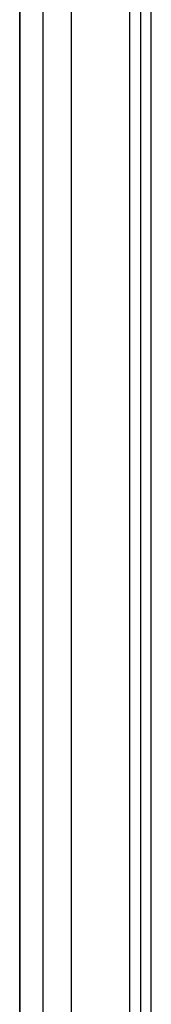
# Model space of a CAD drawing. Header units: millimetres. Extents: x -15 to 7, y 1 to 148.
# Tile 204 of 256: x -4.15 to -3.895, y 57.025 to 58.935. Entities that reach past the tile are written whole.
import ezdxf

# ---------------------------------------------------------------- set-up
doc = ezdxf.new("R2010")
doc.units = ezdxf.units.MM
doc.header["$MEASUREMENT"] = 0
doc.layers.add('Default', color=7, linetype='Continuous', true_color=0x000000)

msp = doc.modelspace()

# ---------------------------------------------------------------- linework, layer by layer
at = {"layer": 'Default', "color": 254, "true_color": 0xcad1ee}
for points in [[(-3.9369, 73.1907), (-3.9369, 35.7229)], [(-3.9159, 73.1698), (-3.9159, 35.7439)], [(-3.895, 35.7648), (-3.895, 73.1488)], [(-4.1497, 6.9472), (-4.1497, 69.7106)], [(-4.1497, 7.2489), (-4.1497, 69.3953)], [(-4.1497, 69.08), (-4.1497, 8.1651)]]:
    msp.add_lwpolyline(points, dxfattribs=at)
at = {"layer": 'Default', "color": 171, "true_color": 0x8080ff}
for points in [[(-4.1047, 70.2941), (-4.1047, 27.6013)], [(-4.0497, 27.5187), (-4.0497, 70.2391)]]:
    msp.add_lwpolyline(points, dxfattribs=at)

doc.saveas('drawing.dxf')
